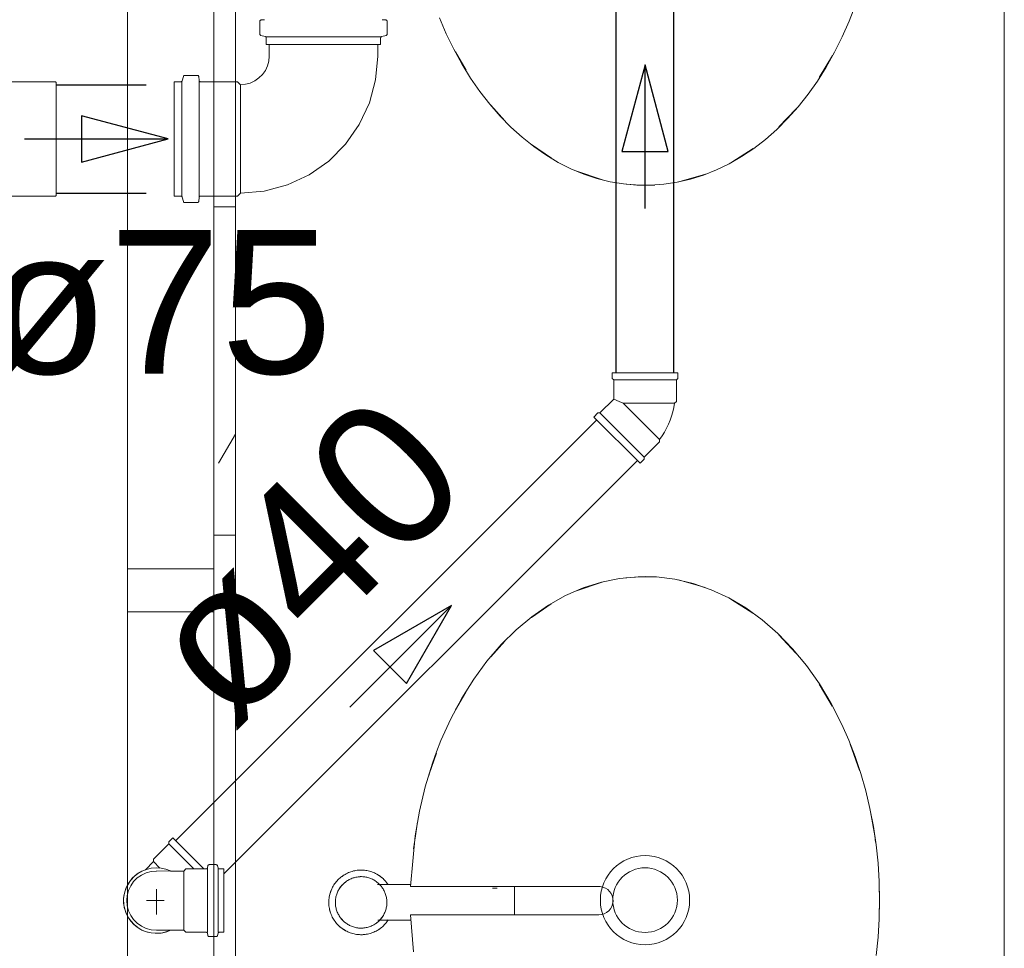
# Model space of a CAD drawing. Header units: millimetres. Extents: x 567 to 934, y -1 to 364.
# Tile 182 of 256: x 613.05 to 614.42, y 164.21 to 165.51. Entities that reach past the tile are written whole.
import ezdxf

# ---------------------------------------------------------------- set-up
doc = ezdxf.new("R2010")
doc.units = ezdxf.units.MM
doc.header["$MEASUREMENT"] = 0
doc.linetypes.add('JIS_02_1.2', pattern=[0.25, 0.125, -0.125])
doc.linetypes.add('NULL', pattern=[0])
for name, color, linetype, lineweight in [('AP-Condutos', 14, 'JIS_02_1.2', 25), ('AP-Sentido conduto', 14, 'Continuous', 30), ('AP-Textos conduto', 7, 'Continuous', 9), ('Simbolos', 14, 'Continuous', 20), ('Simbolos_int', 14, 'Continuous', 15), ('TQ-Condutos', 14, 'Continuous', 25), ('TQ-Sentido conduto', 14, 'Continuous', 30), ('TQ-Textos conduto', 7, 'Continuous', 9)]:
    doc.layers.add(name, color=color, linetype=linetype, lineweight=lineweight)
doc.layers.add('ARQ FINA', color=8, linetype='Continuous')
doc.styles.add('Arial', font='arial.ttf')

msp = doc.modelspace()

# ---------------------------------------------------------------- linework, layer by layer
at = {"layer": 'AP-Condutos'}
for p, q in [((613.0981, 165.4148), (613.2623, 165.4148)), ((613.0981, 165.2638), (613.2623, 165.2638))]:
    msp.add_line(p, q, dxfattribs=at)
at = {"layer": 'AP-Sentido conduto'}
for p, q in [((613.254, 165.3393), (613.1333, 165.3716)), ((613.1333, 165.3716), (613.1333, 165.3069)), ((613.1333, 165.3069), (613.254, 165.3393))]:
    msp.add_line(p, q, dxfattribs=at)
msp.add_lwpolyline([(613.054, 165.3393), (613.254, 165.3393)], dxfattribs=at)
at = {"layer": 'ARQ FINA', "lineweight": 5}
for p, q in [((613.3474, 163.5591), (613.3474, 167.8922)), ((614.4174, 167.8922), (614.4174, 163.5891)), ((613.1974, 163.6557), (613.1974, 167.7957)), ((613.3174, 165.6957), (613.3174, 164.7407)), ((613.3174, 164.7407), (613.1974, 164.7407)), ((613.3174, 164.6807), (613.3174, 164.7407)), ((613.1974, 164.6807), (613.3174, 164.6807)), ((613.3174, 164.6807), (613.3174, 163.7257)), ((613.5915, 164.3014), (613.5452, 164.3014)), ((613.5912, 164.2984), (613.8552, 164.2984)), ((613.7118, 164.2964), (613.7053, 164.2964)), ((613.7356, 164.2764), (613.7356, 164.2982)), ((613.7356, 164.2591), (613.7356, 164.2764)), ((613.8533, 164.2591), (613.5912, 164.2591)), ((613.5458, 164.2514), (613.5921, 164.2514))]:
    msp.add_line(p, q, dxfattribs=at)
at = {"layer": 'ARQ FINA', "linetype": 'Continuous', "lineweight": 5}
for p, q in [((613.3174, 165.2448), (613.3474, 165.2448)), ((613.3474, 164.9284), (613.324, 164.888)), ((613.3174, 164.7876), (613.3474, 164.7876)), ((613.3287, 164.5914), (613.3174, 164.5717))]:
    msp.add_line(p, q, dxfattribs=at)
at = {"layer": 'ARQ FINA', "lineweight": 5}
for points in [[(613.6314, 165.5082), (613.6409, 165.4859), (613.6513, 165.4644), (613.6626, 165.4437), (613.6747, 165.424), (613.6876, 165.4054), (613.7013, 165.3876), (613.7158, 165.371), (613.7307, 165.3557), (613.7464, 165.3416), (613.7627, 165.3286), (613.7794, 165.317), (613.7966, 165.3067), (613.8141, 165.2979), (613.8321, 165.2904), (613.8504, 165.2844), (613.8687, 165.2798), (613.8873, 165.2767), (613.906, 165.275), (613.9248, 165.2749), (613.9435, 165.2762), (613.962, 165.279), (613.9805, 165.2833), (613.9989, 165.289), (614.0168, 165.2962), (614.0344, 165.3047), (614.0517, 165.3147), (614.0686, 165.3261), (614.0849, 165.3387), (614.1007, 165.3525), (614.1159, 165.3677), (614.1305, 165.3841), (614.1443, 165.4015), (614.1573, 165.4199), (614.1696, 165.4395), (614.1812, 165.46), (614.1917, 165.4813), (614.2014, 165.5033), (614.2102, 165.5263)], [(613.6683, 165.4352), (613.6538, 165.4607)], [(614.1781, 165.4555), (614.1599, 165.425)], [(613.7225, 165.3647), (613.7029, 165.3866)], [(614.1275, 165.3815), (614.1038, 165.3563)], [(613.7871, 165.3126), (613.7596, 165.3315)], [(614.0677, 165.326), (614.0382, 165.3071), (614.0371, 165.3065)], [(613.8581, 165.2823), (613.8224, 165.2945)], [(614.0016, 165.2902), (613.9644, 165.2795)], [(613.9174, 165.2747), (613.8912, 165.2762)], [(613.9309, 165.2751), (613.9174, 165.2747)], [(614.2391, 164.2024), (614.2417, 164.2279), (614.2433, 164.2536), (614.2438, 164.2795), (614.2433, 164.3055), (614.2417, 164.3312), (614.239, 164.3567), (614.2352, 164.3821), (614.2304, 164.4072), (614.2246, 164.4317), (614.2178, 164.4557), (614.2099, 164.4793), (614.2011, 164.5022), (614.1914, 164.5242), (614.1766, 164.5532), (614.1601, 164.5807), (614.1422, 164.6061), (614.1228, 164.6295), (614.1021, 164.6509), (614.0804, 164.6698), (614.0576, 164.6863), (614.0339, 164.7004), (614.0096, 164.7117), (613.9846, 164.7204), (613.9591, 164.7263), (613.9336, 164.7295), (613.9078, 164.7298), (613.882, 164.7274), (613.8567, 164.7222), (613.8315, 164.7142), (613.8069, 164.7035), (613.7832, 164.6902), (613.7601, 164.6742), (613.738, 164.6559), (613.7171, 164.6353), (613.6974, 164.6123), (613.679, 164.5873), (613.6623, 164.5605), (613.647, 164.5318), (613.6334, 164.5016), (613.6273, 164.486), (613.6216, 164.4701), (613.6116, 164.4372), (613.6035, 164.4034), (613.5975, 164.3691), (613.5912, 164.2984)], [(613.8221, 164.7102), (613.8578, 164.7224)], [(613.8909, 164.7285), (613.9174, 164.7301)], [(613.9174, 164.7301), (613.9306, 164.7297)], [(613.964, 164.7254), (614.0013, 164.7147)], [(613.7595, 164.6732), (613.7869, 164.692)], [(614.0369, 164.6984), (614.0382, 164.6977), (614.0675, 164.679)], [(613.703, 164.6183), (613.7223, 164.6399)], [(614.1036, 164.6487), (614.1273, 164.6235)], [(613.6539, 164.5443), (613.6682, 164.5693)], [(614.1598, 164.58), (614.178, 164.5495)], [(614.2028, 164.4967), (614.216, 164.46)], [(613.6165, 164.4528), (613.6172, 164.4551), (613.6271, 164.4841)], [(614.231, 164.4026), (614.237, 164.369), (614.2382, 164.3604)], [(613.5954, 164.3509), (613.5978, 164.369), (613.601, 164.3884)], [(613.5224, 164.3214), (613.5206, 164.3213), (613.5188, 164.3212), (613.517, 164.3211), (613.5152, 164.3208), (613.5134, 164.3205), (613.5117, 164.3201), (613.5099, 164.3196), (613.5082, 164.3191), (613.5065, 164.3185), (613.5048, 164.3178), (613.5032, 164.3171), (613.5016, 164.3163), (613.5, 164.3154), (613.4985, 164.3145), (613.497, 164.3135), (613.4955, 164.3125), (613.4941, 164.3114), (613.4927, 164.3102), (613.4914, 164.309), (613.4901, 164.3077), (613.4889, 164.3064), (613.4877, 164.3051), (613.4866, 164.3036), (613.4855, 164.3022), (613.4845, 164.3007), (613.4836, 164.2992), (613.4827, 164.2976), (613.4819, 164.296), (613.4811, 164.2943), (613.4804, 164.2927), (613.4798, 164.291), (613.4793, 164.2893), (613.4788, 164.2875), (613.4784, 164.2858), (613.478, 164.284), (613.4777, 164.2822), (613.4775, 164.2805), (613.4774, 164.2787), (613.4774, 164.2769), (613.4774, 164.2751), (613.4775, 164.2733), (613.4776, 164.2715), (613.4779, 164.2697), (613.4782, 164.2679), (613.4785, 164.2662), (613.479, 164.2644), (613.4795, 164.2627), (613.4801, 164.261), (613.4807, 164.2593), (613.4814, 164.2577), (613.4822, 164.256), (613.4831, 164.2544), (613.484, 164.2529), (613.4849, 164.2514), (613.486, 164.2499), (613.4871, 164.2485), (613.4882, 164.2471), (613.4894, 164.2457), (613.4907, 164.2444), (613.492, 164.2432), (613.4933, 164.242), (613.4947, 164.2409), (613.4962, 164.2398), (613.4976, 164.2388), (613.4992, 164.2378), (613.5007, 164.2369), (613.5023, 164.2361), (613.5039, 164.2353), (613.5056, 164.2346), (613.5073, 164.234), (613.509, 164.2334), (613.5107, 164.2329), (613.5125, 164.2325), (613.5142, 164.2321), (613.516, 164.2318), (613.5178, 164.2316), (613.5196, 164.2315), (613.5214, 164.2314), (613.5224, 164.2314)], [(613.5598, 164.3014), (613.5587, 164.3029), (613.5577, 164.3043), (613.5565, 164.3057), (613.5553, 164.307), (613.5541, 164.3083), (613.5528, 164.3096), (613.5514, 164.3108), (613.55, 164.3119), (613.5486, 164.313), (613.5471, 164.314), (613.5456, 164.3149), (613.544, 164.3158), (613.5424, 164.3167), (613.5408, 164.3174), (613.5391, 164.3181), (613.5374, 164.3188), (613.5357, 164.3193), (613.534, 164.3198), (613.5323, 164.3203), (613.5305, 164.3206), (613.5287, 164.3209), (613.5269, 164.3211), (613.5251, 164.3213), (613.5233, 164.3214), (613.5224, 164.3214)], [(613.5224, 164.3122), (613.5209, 164.3122), (613.5195, 164.3121), (613.5181, 164.3119), (613.5167, 164.3117), (613.5152, 164.3115), (613.5138, 164.3112), (613.5125, 164.3108), (613.5111, 164.3104), (613.5097, 164.3099), (613.5084, 164.3094), (613.5071, 164.3088), (613.5058, 164.3082), (613.5046, 164.3075), (613.5033, 164.3067), (613.5021, 164.3059), (613.501, 164.3051), (613.4998, 164.3042), (613.4987, 164.3033), (613.4977, 164.3023), (613.4967, 164.3013), (613.4957, 164.3003), (613.4948, 164.2992), (613.4939, 164.2981), (613.493, 164.2969), (613.4922, 164.2957), (613.4915, 164.2945), (613.4908, 164.2933), (613.4901, 164.292), (613.4895, 164.2907), (613.489, 164.2894), (613.4885, 164.288), (613.488, 164.2866), (613.4877, 164.2853), (613.4873, 164.2839), (613.4871, 164.2825), (613.4868, 164.2811), (613.4867, 164.2796), (613.4866, 164.2782), (613.4865, 164.2768), (613.4866, 164.2753), (613.4866, 164.2739), (613.4868, 164.2725), (613.4869, 164.2711), (613.4872, 164.2696), (613.4875, 164.2682), (613.4878, 164.2669), (613.4882, 164.2655), (613.4887, 164.2641), (613.4892, 164.2628), (613.4898, 164.2615), (613.4904, 164.2602), (613.4911, 164.2589), (613.4918, 164.2577), (613.4926, 164.2565), (613.4934, 164.2553), (613.4943, 164.2542), (613.4952, 164.2531), (613.4961, 164.252), (613.4971, 164.251), (613.4982, 164.25), (613.4992, 164.249), (613.5004, 164.2481), (613.5015, 164.2473), (613.5027, 164.2464), (613.5039, 164.2457), (613.5051, 164.245), (613.5064, 164.2443), (613.5077, 164.2437), (613.509, 164.2431), (613.5104, 164.2426), (613.5117, 164.2422), (613.5131, 164.2418), (613.5145, 164.2414), (613.5159, 164.2411), (613.5173, 164.2409), (613.5187, 164.2407), (613.5202, 164.2406), (613.5216, 164.2406), (613.5224, 164.2406)], [(613.5224, 164.2406), (613.5238, 164.2406), (613.5252, 164.2407), (613.5266, 164.2408), (613.5281, 164.241), (613.5295, 164.2413), (613.5309, 164.2416), (613.5323, 164.242), (613.5336, 164.2424), (613.535, 164.2429), (613.5363, 164.2434), (613.5376, 164.244), (613.5389, 164.2446), (613.5402, 164.2453), (613.5414, 164.246), (613.5426, 164.2468), (613.5438, 164.2476), (613.5449, 164.2485), (613.546, 164.2494), (613.547, 164.2504), (613.5481, 164.2514), (613.549, 164.2525), (613.55, 164.2536), (613.5509, 164.2547), (613.5517, 164.2558), (613.5525, 164.257), (613.5533, 164.2582), (613.554, 164.2595), (613.5546, 164.2608), (613.5552, 164.2621), (613.5557, 164.2634), (613.5562, 164.2647), (613.5567, 164.2661), (613.5571, 164.2675), (613.5574, 164.2689), (613.5577, 164.2703), (613.5579, 164.2717), (613.558, 164.2731), (613.5581, 164.2746), (613.5582, 164.276), (613.5582, 164.2774), (613.5581, 164.2789), (613.558, 164.2803), (613.5578, 164.2817), (613.5575, 164.2831), (613.5572, 164.2845), (613.5569, 164.2859), (613.5565, 164.2873), (613.556, 164.2886), (613.5555, 164.29), (613.5549, 164.2913), (613.5543, 164.2926), (613.5536, 164.2938), (613.5529, 164.2951), (613.5521, 164.2963), (613.5513, 164.2975), (613.5505, 164.2986), (613.5495, 164.2997), (613.5486, 164.3008), (613.5476, 164.3018), (613.5466, 164.3028), (613.5455, 164.3037), (613.5444, 164.3046), (613.5432, 164.3055), (613.542, 164.3063), (613.5408, 164.3071), (613.5396, 164.3078), (613.5383, 164.3085), (613.537, 164.3091), (613.5357, 164.3096), (613.5344, 164.3101), (613.533, 164.3106), (613.5316, 164.311), (613.5302, 164.3113), (613.5288, 164.3116), (613.5274, 164.3118), (613.526, 164.312), (613.5246, 164.3121), (613.5231, 164.3122), (613.5224, 164.3122)], [(614.2431, 164.3015), (614.2436, 164.2791), (614.2432, 164.2571)], [(613.5224, 164.2314), (613.5242, 164.2314), (613.526, 164.2315), (613.5277, 164.2317), (613.5295, 164.232), (613.5313, 164.2323), (613.5331, 164.2327), (613.5348, 164.2331), (613.5365, 164.2337), (613.5382, 164.2343), (613.5399, 164.2349), (613.5415, 164.2357), (613.5431, 164.2365), (613.5447, 164.2373), (613.5463, 164.2383), (613.5478, 164.2392), (613.5492, 164.2403), (613.5507, 164.2414), (613.552, 164.2425), (613.5534, 164.2438), (613.5546, 164.245), (613.5559, 164.2463), (613.557, 164.2477), (613.5582, 164.2491), (613.5592, 164.2506), (613.5602, 164.2521)], [(613.5912, 164.2591), (613.5951, 164.2074)]]:
    msp.add_lwpolyline(points, dxfattribs=at)
for radius in [0.0621, 0.045]:
    msp.add_circle((613.9174, 164.2795), radius, dxfattribs=at)
for centre, radius, start, end in [((613.5224, 164.2764), 0.045, 90, 97.227), ((613.5224, 164.2764), 0.045, 84.0978, 90), ((613.5224, 164.2764), 0.045, 121.499, 131.1537), ((613.5224, 164.2764), 0.0358, 90, 95.0184), ((613.5224, 164.2764), 0.0358, 82.8453, 90), ((613.5224, 164.2764), 0.045, 47.4436, 60.7005), ((613.5224, 164.2764), 0.045, 155.3631, 168.6584), ((613.5224, 164.2764), 0.0358, 126.9939, 148.3523), ((613.5224, 164.2764), 0.0358, 38.9543, 52.1332), ((613.8533, 164.2788), 0.0196, 270, 84.5826), ((613.5224, 164.2764), 0.045, 191.2838, 201.3214), ((613.5224, 164.2764), 0.0358, 218.9543, 232.1332), ((613.5224, 164.2764), 0.0358, 306.9939, 328.3523), ((613.5224, 164.2764), 0.045, 227.4436, 240.7005), ((613.5224, 164.2764), 0.0358, 262.8453, 270), ((613.5224, 164.2764), 0.0358, 270, 275.0184), ((613.5224, 164.2764), 0.045, 301.499, 311.1537), ((613.5224, 164.2764), 0.045, 264.0978, 270), ((613.5224, 164.2764), 0.045, 270, 277.227)]:
    msp.add_arc(centre, radius, start, end, dxfattribs=at)
at = {"layer": 'Simbolos'}
for p, q in [((613.3813, 165.4855), (613.3813, 165.503)), ((613.3881, 165.5054), (613.3832, 165.505)), ((613.5518, 165.5054), (613.5567, 165.505)), ((613.5585, 165.4855), (613.5585, 165.503)), ((613.3889, 165.4819), (613.3828, 165.4836)), ((613.3903, 165.4709), (613.3903, 165.48)), ((613.5495, 165.4709), (613.5495, 165.48)), ((613.551, 165.4819), (613.5571, 165.4836)), ((613.5495, 165.4709), (613.3903, 165.4709)), ((613.3944, 165.4548), (613.3944, 165.4709)), ((613.5454, 165.4548), (613.5454, 165.4709)), ((613.5454, 165.4548), (613.5454, 165.4554)), ((612.9843, 165.4188), (613.0971, 165.4188)), ((613.0971, 165.4188), (613.0981, 165.4178)), ((613.0981, 165.2608), (613.0981, 165.4178)), ((613.2623, 165.2597), (613.2623, 165.4189)), ((613.2623, 165.4189), (613.2714, 165.4189)), ((613.2734, 165.4204), (613.275, 165.4264)), ((613.2769, 165.4279), (613.2944, 165.4279)), ((613.2969, 165.4207), (613.2964, 165.4261)), ((613.2989, 165.4189), (613.3503, 165.4189)), ((613.3503, 165.4189), (613.3544, 165.4148)), ((612.9843, 165.2598), (613.0971, 165.2598)), ((613.0971, 165.2598), (613.0981, 165.2608)), ((613.2623, 165.2597), (613.2714, 165.2597)), ((613.2734, 165.2582), (613.275, 165.2522)), ((613.2969, 165.2579), (613.2964, 165.2525)), ((613.2989, 165.2597), (613.3503, 165.2597)), ((613.3503, 165.2597), (613.3544, 165.2638)), ((613.2769, 165.2507), (613.2944, 165.2507)), ((613.8718, 165.0139), (613.963, 165.0139)), ((613.8718, 165.0139), (613.8718, 165.0058)), ((613.8718, 165.0058), (613.8738, 165.0038)), ((613.963, 165.0058), (613.961, 165.0038)), ((613.963, 165.0139), (613.963, 165.0058)), ((613.8738, 165.0038), (613.8738, 164.9769)), ((613.961, 165.0038), (613.961, 164.9739)), ((613.8547, 164.9579), (613.8738, 164.9769)), ((613.961, 164.9739), (613.9586, 164.9715)), ((613.8462, 164.9522), (613.8519, 164.9579)), ((613.8462, 164.9522), (613.9107, 164.8877)), ((613.8519, 164.9579), (613.8547, 164.9579)), ((613.9164, 164.8962), (613.9376, 164.9174)), ((613.9376, 164.9174), (613.9376, 164.9208)), ((613.9164, 164.8934), (613.9164, 164.8962)), ((613.9107, 164.8877), (613.9164, 164.8934)), ((613.2603, 164.3663), (613.2546, 164.3606)), ((613.2603, 164.3663), (613.3036, 164.3229)), ((613.2546, 164.3578), (613.2334, 164.3366)), ((613.2546, 164.3606), (613.2546, 164.3578)), ((613.2334, 164.3366), (613.2334, 164.3331)), ((613.2221, 164.3218), (613.2334, 164.3331)), ((613.2784, 164.3229), (613.2755, 164.32)), ((613.3067, 164.3229), (613.2784, 164.3229)), ((613.309, 164.3271), (613.3087, 164.3248)), ((613.3205, 164.329), (613.3109, 164.329)), ((613.3224, 164.3275), (613.3233, 164.3244)), ((613.3314, 164.323), (613.3252, 164.3229)), ((613.3314, 164.323), (613.3314, 164.2347)), ((613.2374, 164.3201), (613.2569, 164.32)), ((613.2569, 164.32), (613.2755, 164.32)), ((613.2374, 164.2376), (613.2569, 164.2377)), ((613.2569, 164.2377), (613.2755, 164.2377)), ((613.2784, 164.2348), (613.2755, 164.2377)), ((613.3067, 164.2348), (613.2784, 164.2348)), ((613.309, 164.2306), (613.3087, 164.2329)), ((613.3205, 164.2287), (613.3109, 164.2287)), ((613.3224, 164.2302), (613.3233, 164.2333)), ((613.3314, 164.2347), (613.3252, 164.2348))]:
    msp.add_line(p, q, dxfattribs=at)
for points in [[(613.3832, 165.505), (613.3828, 165.5049), (613.3825, 165.5048), (613.3822, 165.5046), (613.382, 165.5044), (613.3818, 165.5042), (613.3816, 165.5039), (613.3814, 165.5036), (613.3814, 165.5033), (613.3813, 165.503)], [(613.5585, 165.503), (613.5585, 165.5033), (613.5584, 165.5036), (613.5583, 165.5039), (613.5581, 165.5042), (613.5579, 165.5044), (613.5576, 165.5046), (613.5573, 165.5048), (613.557, 165.5049), (613.5567, 165.505)], [(613.3813, 165.4855), (613.3814, 165.4852), (613.3814, 165.4849), (613.3815, 165.4846), (613.3817, 165.4844), (613.3818, 165.4841), (613.3821, 165.4839), (613.3823, 165.4838), (613.3825, 165.4836), (613.3828, 165.4835)], [(613.5571, 165.4835), (613.5573, 165.4836), (613.5576, 165.4838), (613.5578, 165.4839), (613.558, 165.4841), (613.5582, 165.4844), (613.5584, 165.4846), (613.5585, 165.4849), (613.5585, 165.4852), (613.5585, 165.4855)], [(613.3903, 165.48), (613.3903, 165.4803), (613.3903, 165.4806), (613.3902, 165.4808), (613.39, 165.4811), (613.3898, 165.4813), (613.3896, 165.4815), (613.3894, 165.4817), (613.3891, 165.4818), (613.3889, 165.4819)], [(613.551, 165.4819), (613.5507, 165.4818), (613.5505, 165.4817), (613.5503, 165.4815), (613.55, 165.4813), (613.5499, 165.4811), (613.5497, 165.4808), (613.5496, 165.4806), (613.5496, 165.4803), (613.5495, 165.48)], [(613.3544, 165.4148), (613.3614, 165.4154), (613.3681, 165.4172), (613.3744, 165.4202), (613.3801, 165.4242), (613.3851, 165.4291), (613.3891, 165.4348), (613.392, 165.4411), (613.3938, 165.4478), (613.3944, 165.4548)], [(613.3544, 165.2638), (613.3876, 165.2667), (613.4198, 165.2753), (613.4499, 165.2894), (613.4772, 165.3085), (613.5008, 165.332), (613.5198, 165.3593), (613.5339, 165.3895), (613.5425, 165.4216), (613.5454, 165.4548)], [(613.2714, 165.4189), (613.2717, 165.4189), (613.272, 165.419), (613.2723, 165.4191), (613.2725, 165.4192), (613.2728, 165.4194), (613.273, 165.4196), (613.2731, 165.4198), (613.2733, 165.4201), (613.2734, 165.4204)], [(613.2769, 165.4279), (613.2766, 165.4279), (613.2763, 165.4278), (613.2761, 165.4277), (613.2758, 165.4276), (613.2756, 165.4274), (613.2754, 165.4272), (613.2752, 165.4269), (613.2751, 165.4267), (613.275, 165.4264)], [(613.2964, 165.4261), (613.2964, 165.4264), (613.2962, 165.4267), (613.2961, 165.427), (613.2959, 165.4273), (613.2956, 165.4275), (613.2954, 165.4277), (613.2951, 165.4278), (613.2947, 165.4279), (613.2944, 165.4279)], [(613.2969, 165.4207), (613.2969, 165.4204), (613.297, 165.4201), (613.2972, 165.4198), (613.2974, 165.4195), (613.2977, 165.4193), (613.2979, 165.4191), (613.2982, 165.419), (613.2985, 165.4189), (613.2989, 165.4189)], [(613.2734, 165.2582), (613.2733, 165.2585), (613.2731, 165.2587), (613.273, 165.259), (613.2728, 165.2592), (613.2725, 165.2594), (613.2723, 165.2595), (613.272, 165.2596), (613.2717, 165.2597), (613.2714, 165.2597)], [(613.275, 165.2522), (613.2751, 165.2519), (613.2752, 165.2516), (613.2754, 165.2514), (613.2756, 165.2512), (613.2758, 165.251), (613.2761, 165.2509), (613.2763, 165.2508), (613.2766, 165.2507), (613.2769, 165.2507)], [(613.2944, 165.2507), (613.2947, 165.2507), (613.2951, 165.2508), (613.2954, 165.2509), (613.2956, 165.2511), (613.2959, 165.2513), (613.2961, 165.2516), (613.2962, 165.2519), (613.2964, 165.2522), (613.2964, 165.2525)], [(613.2989, 165.2597), (613.2985, 165.2597), (613.2982, 165.2596), (613.2979, 165.2595), (613.2977, 165.2593), (613.2974, 165.2591), (613.2972, 165.2588), (613.297, 165.2585), (613.2969, 165.2582), (613.2969, 165.2579)], [(613.9376, 164.9208), (613.9411, 164.9259), (613.9443, 164.9311), (613.9472, 164.9365), (613.9499, 164.9421), (613.9522, 164.9477), (613.9543, 164.9535), (613.956, 164.9594), (613.9575, 164.9654), (613.9586, 164.9715)], [(613.3067, 164.323), (613.3071, 164.323), (613.3074, 164.3231), (613.3077, 164.3232), (613.308, 164.3234), (613.3082, 164.3236), (613.3084, 164.3239), (613.3086, 164.3241), (613.3087, 164.3245), (613.3087, 164.3248)], [(613.3109, 164.3289), (613.3106, 164.3289), (613.3103, 164.3288), (613.31, 164.3287), (613.3097, 164.3285), (613.3095, 164.3283), (613.3093, 164.328), (613.3091, 164.3278), (613.309, 164.3274), (613.3089, 164.3271)], [(613.3224, 164.3275), (613.3223, 164.3277), (613.3222, 164.328), (613.322, 164.3282), (613.3218, 164.3284), (613.3216, 164.3286), (613.3213, 164.3288), (613.3211, 164.3289), (613.3208, 164.3289), (613.3205, 164.3289)], [(613.3232, 164.3244), (613.3233, 164.3242), (613.3235, 164.3239), (613.3236, 164.3237), (613.3238, 164.3235), (613.3241, 164.3233), (613.3243, 164.3231), (613.3246, 164.323), (613.3249, 164.323), (613.3252, 164.323)], [(613.2374, 164.32), (613.2302, 164.3194), (613.2233, 164.3175), (613.2168, 164.3145), (613.2109, 164.3104), (613.2058, 164.3053), (613.2017, 164.2994), (613.1987, 164.2929), (613.1968, 164.286), (613.1962, 164.2789), (613.1968, 164.2717), (613.1987, 164.2648), (613.2017, 164.2583), (613.2058, 164.2524), (613.2109, 164.2473), (613.2168, 164.2432), (613.2233, 164.2402), (613.2302, 164.2383), (613.2374, 164.2377)], [(613.3087, 164.2329), (613.3087, 164.2332), (613.3086, 164.2336), (613.3084, 164.2338), (613.3082, 164.2341), (613.308, 164.2343), (613.3077, 164.2345), (613.3074, 164.2346), (613.3071, 164.2347), (613.3067, 164.2347)], [(613.3089, 164.2306), (613.309, 164.2303), (613.3091, 164.2299), (613.3093, 164.2297), (613.3095, 164.2294), (613.3097, 164.2292), (613.31, 164.229), (613.3103, 164.2289), (613.3106, 164.2288), (613.3109, 164.2288)], [(613.3205, 164.2288), (613.3208, 164.2288), (613.3211, 164.2288), (613.3213, 164.2289), (613.3216, 164.2291), (613.3218, 164.2293), (613.322, 164.2295), (613.3222, 164.2297), (613.3223, 164.23), (613.3224, 164.2302)], [(613.3252, 164.2347), (613.3249, 164.2347), (613.3246, 164.2347), (613.3243, 164.2346), (613.3241, 164.2344), (613.3238, 164.2342), (613.3236, 164.234), (613.3235, 164.2338), (613.3233, 164.2335), (613.3232, 164.2333)]]:
    msp.add_lwpolyline(points, dxfattribs=at)
at = {"layer": 'Simbolos_int'}
for p, q in [((613.5495, 165.4815), (613.3903, 165.4815)), ((613.3944, 165.4709), (613.5454, 165.4709)), ((613.273, 165.2597), (613.273, 165.4189)), ((613.297, 165.2597), (613.297, 165.4189)), ((613.3544, 165.4148), (613.3544, 165.2638)), ((613.8738, 165.0038), (613.961, 165.0038)), ((613.8812, 164.9739), (613.8738, 164.9769)), ((613.8869, 164.9715), (613.8812, 164.9739)), ((613.8869, 164.9715), (613.9376, 164.9208)), ((613.9586, 164.9715), (613.8869, 164.9715)), ((613.9164, 164.8962), (613.8547, 164.9579)), ((613.2546, 164.3578), (613.2894, 164.3229)), ((613.2334, 164.3331), (613.2423, 164.3242)), ((613.3086, 164.2348), (613.3086, 164.3229)), ((613.3236, 164.2348), (613.3236, 164.3229)), ((613.2755, 164.2377), (613.2755, 164.32)), ((613.2374, 164.2595), (613.2374, 164.2949)), ((613.2235, 164.2789), (613.2481, 164.2789))]:
    msp.add_line(p, q, dxfattribs=at)
for points in [[(613.2221, 164.3218), (613.217, 164.3197), (613.2123, 164.3169), (613.2079, 164.3136), (613.2039, 164.3099), (613.2005, 164.3056), (613.1975, 164.301), (613.1952, 164.2961), (613.1934, 164.2909), (613.1923, 164.2856), (613.1918, 164.2801), (613.192, 164.2746), (613.1928, 164.2692), (613.1943, 164.264), (613.1964, 164.2589), (613.199, 164.2541), (613.2023, 164.2497), (613.206, 164.2457), (613.2102, 164.2422), (613.2148, 164.2392), (613.2197, 164.2368), (613.2249, 164.235), (613.2302, 164.2338), (613.2357, 164.2333), (613.2411, 164.2334), (613.2466, 164.2342), (613.2518, 164.2356), (613.2569, 164.2377)], [(613.2569, 164.3201), (613.2506, 164.3225), (613.2439, 164.324), (613.2372, 164.3245), (613.2304, 164.3239), (613.2238, 164.3224), (613.2174, 164.3199), (613.2116, 164.3165), (613.2063, 164.3122), (613.2017, 164.3072), (613.1978, 164.3016), (613.1949, 164.2955), (613.1929, 164.289), (613.1919, 164.2822), (613.1919, 164.2755), (613.1929, 164.2687), (613.1949, 164.2622), (613.1978, 164.2561), (613.2017, 164.2505), (613.2063, 164.2455), (613.2116, 164.2412), (613.2174, 164.2378), (613.2238, 164.2353), (613.2304, 164.2338), (613.2372, 164.2333), (613.2439, 164.2337), (613.2506, 164.2352), (613.2569, 164.2377)]]:
    msp.add_lwpolyline(points, dxfattribs=at)
at = {"layer": 'TQ-Condutos'}
for p, q in [((613.8774, 165.0139), (613.8774, 165.543)), ((613.9574, 165.0139), (613.9574, 165.543)), ((613.2642, 164.3623), (613.8502, 164.9482)), ((613.3314, 164.3163), (613.9068, 164.8917))]:
    msp.add_line(p, q, dxfattribs=at)
at = {"layer": 'TQ-Sentido conduto'}
for p, q in [((613.9174, 165.4424), (613.885, 165.3217)), ((613.9497, 165.3217), (613.9174, 165.4424)), ((613.885, 165.3217), (613.9497, 165.3217)), ((613.6481, 164.6896), (613.5398, 164.6271)), ((613.5856, 164.5813), (613.6481, 164.6896)), ((613.5398, 164.6271), (613.5856, 164.5813))]:
    msp.add_line(p, q, dxfattribs=at)
for points in [[(613.9174, 165.2424), (613.9174, 165.4424)], [(613.5067, 164.5481), (613.6481, 164.6896)]]:
    msp.add_lwpolyline(points, dxfattribs=at)

# ---------------------------------------------------------------- texts
at = {"layer": 'AP-Textos conduto', "linetype": 'NULL', "insert": (613.2417, 165.0071), "char_height": 0.2, "width": 0.962805, "attachment_point": 8, "line_spacing_factor": 0.6, "style": 'Arial'}
msp.add_mtext('ø75', dxfattribs=at)
at = {"layer": 'TQ-Textos conduto', "linetype": 'NULL', "insert": (613.515, 164.6813), "char_height": 0.2, "width": 0.962805, "attachment_point": 8, "rotation": 45.0001, "line_spacing_factor": 0.6, "style": 'Arial'}
msp.add_mtext('ø40', dxfattribs=at)

doc.saveas('drawing.dxf')
